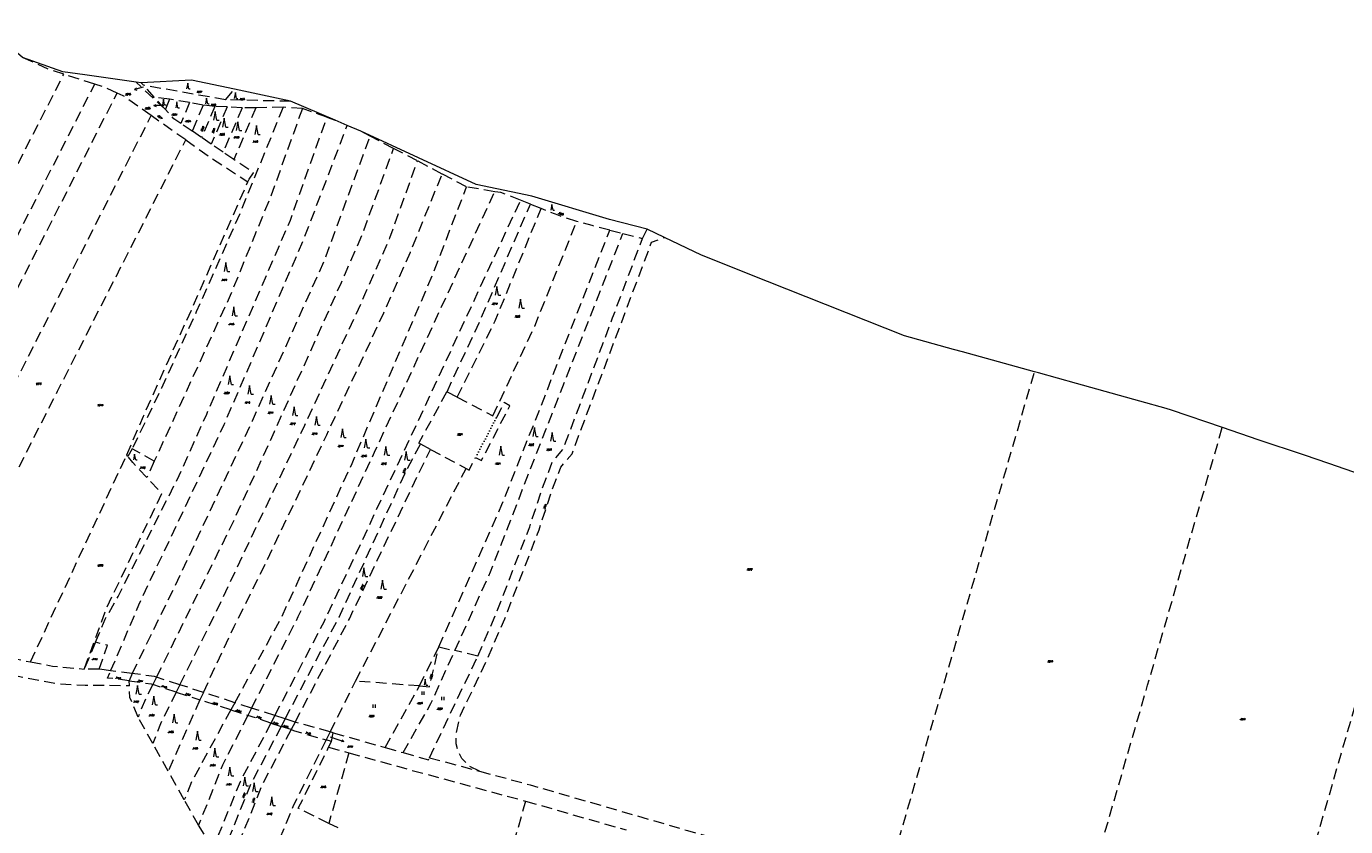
# Model space of a CAD drawing. Header units: metres. Extents: x -626722 to -621116, y -1178216 to -1174550.
# Tile 74 of 86: x -624822 to -624220, y -1175440 to -1175075. Entities that reach past the tile are written whole.
import ezdxf
from ezdxf.enums import TextEntityAlignment as Align

# ---------------------------------------------------------------- set-up
doc = ezdxf.new("R2010")
doc.units = ezdxf.units.M
doc.header["$MEASUREMENT"] = 0
doc.linetypes.add('DASHEDX2', pattern=[1.5, 1, -0.5])
doc.linetypes.add('DOT', pattern=[0.25, 0, -0.25])
for name, color, linetype, lineweight in [('8_kat_KN_Hranice katastrů', 200, 'FENCELINE1', 25), ('8_kat_KN_Hranice parcel', 200, 'DASHEDX2', 25), ('8_kat_KN_PČ popisy', 210, 'Continuous', 0), ('8_kat_KN_Slučkové čáry', 200, 'DOT', 25), ('8_kat_KN_Značky kultur', 7, 'Continuous', 0), ('8_kat_KN_Čísla parcel', 200, 'Continuous', 25)]:
    doc.layers.add(name, color=color, linetype=linetype, lineweight=lineweight)
doc.styles.add('Style-ITALICS', font='ITALICS.shx')
doc.linetypes.add('FENCELINE1', pattern='A,0.25,-0.1,[133,ltypeshp.shx,S=0.1,R=0,X=-0.1,Y=0],-0.1,1', length=1.45)

# ---------------------------------------------------------------- blocks, each defined once
blk = doc.blocks.new('1029_2')
at = {"layer": '8_kat_KN_PČ popisy', "color": 6, "linetype": 'Continuous', "lineweight": 0}
for p, q in [((0, 0), (2.84, -0.98)), ((2.84, -0.98), (1.73, -1.12)), ((2.84, -0.98), (2.05, -0.18))]:
    blk.add_line(p, q, dxfattribs=at)
blk = doc.blocks.new('1029_145')
at = {"layer": '8_kat_KN_PČ popisy', "color": 6, "linetype": 'Continuous', "lineweight": 0}
for p, q in [((-3, 0), (-2, 0.5)), ((0, 0), (-3, 0)), ((-3, 0), (-2, -0.5))]:
    blk.add_line(p, q, dxfattribs=at)
blk = doc.blocks.new('1029_163')
at = {"layer": '8_kat_KN_PČ popisy', "color": 6, "linetype": 'Continuous', "lineweight": 0}
for p, q in [((0, 0), (-2.91, -0.73)), ((-2.91, -0.73), (-2.06, 0)), ((-2.91, -0.73), (-1.82, -0.97))]:
    blk.add_line(p, q, dxfattribs=at)
blk = doc.blocks.new('3.08')
at = {"layer": '8_kat_KN_Značky kultur', "color": 7, "linetype": 'Continuous', "lineweight": 13}
for p, q in [((0, 4), (-0.75, 0)), ((0.75, 0), (0, 4)), ((0.75, 0), (1.75, 0))]:
    blk.add_line(p, q, dxfattribs=at)
blk = doc.blocks.new('3.06')
at = {"layer": '8_kat_KN_Značky kultur', "color": 7, "linetype": 'Continuous', "lineweight": 13}
for p, q in [((-0.51, 0), (-0.51, 1.5)), ((0.49, 0), (0.49, 1.5))]:
    blk.add_line(p, q, dxfattribs=at)
blk = doc.blocks.new('3.08_1')
at = {"layer": '8_kat_KN_Značky kultur', "color": 7, "linetype": 'Continuous', "lineweight": 13}
for p, q in [((0, 2.68), (-0.5, 0)), ((0.5, 0), (0, 2.68)), ((0.5, 0), (1.17, 0))]:
    blk.add_line(p, q, dxfattribs=at)

msp = doc.modelspace()

# ---------------------------------------------------------------- linework, layer by layer
at = {"layer": '8_kat_KN_Hranice katastrů', "lineweight": 13, "flags": 128}
msp.add_lwpolyline([(-625852.04, -1174626.53), (-626040.35, -1174699.9), (-626044.84, -1174701.65), (-626079.82, -1174732.74), (-626087.17, -1174724.59), (-626094.59, -1174716.36), (-626108.29, -1174725.86), (-626139.6, -1174663), (-626142.76, -1174651.47), (-626147.58, -1174633.84), (-626177.49, -1174657.65), (-626189.84, -1174646.23), (-626197.97, -1174638.7), (-626204.07, -1174633.06), (-626210.75, -1174626.88), (-626221.49, -1174616.94), (-626226.53, -1174612.28), (-626235.01, -1174604.43), (-626243.82, -1174596.28), (-626253.16, -1174587.64), (-626262.1, -1174579.36), (-626263.17, -1174578.37), (-626268.76, -1174573.2), (-626272.87, -1174569.4), (-626280.35, -1174562.48), (-626284.23, -1174558.89), (-626366.4, -1174553.29), (-626375.76, -1174552.65), (-626384.06, -1174552.09), (-626393.5, -1174551.44), (-626402.5, -1174550.83), (-626410.43, -1174550.29), (-626456.76, -1174672.2), (-626471.93, -1174695.74), (-626482.81, -1174713.06), (-626484.56, -1174715.84), (-626487.17, -1174720), (-626488.89, -1174723.62), (-626502.09, -1174751.47), (-626516.03, -1174780.89), (-626528.59, -1174807.4), (-626550.57, -1174812.23), (-626562.79, -1174814.91), (-626576.86, -1174818.14), (-626580.35, -1174818.94), (-626645.6, -1174953.22), (-626653.03, -1174970.15), (-626684.55, -1175037.86), (-626686, -1175040.97), (-626687.55, -1175044.3), (-626631.84, -1175118.59), (-626630.36, -1175120.56), (-626625.88, -1175124.38), (-626622.8, -1175127), (-626620, -1175129.38), (-626609.13, -1175138.65), (-626600.28, -1175161.93), (-626597.68, -1175186.91), (-626579.19, -1175203.5), (-626599.8, -1175222.22), (-626600.81, -1175225.76), (-626601.9, -1175229.61), (-626605.75, -1175243.12), (-626640.34, -1175364.6), (-626651.76, -1175404.73), (-626653.94, -1175412.37), (-626665.96, -1175418.01), (-626676.58, -1175422.98), (-626699.62, -1175445.56), (-626716.99, -1175471.64), (-626721.57, -1175478.51), (-626718.08, -1175490.63), (-626689.37, -1175590.24), (-626688.95, -1175591.71), (-626681.58, -1175617.3), (-626680.38, -1175637.27), (-626679.64, -1175649.67), (-626676.23, -1175706.44), (-626671.98, -1175777.17), (-626668.1, -1175841.75), (-626664.26, -1175877.5), (-626656.46, -1175949.97), (-626693.18, -1175993.2), (-626689.21, -1176029.64), (-626687.52, -1176031.68), (-626686.33, -1176033.12), (-626684.94, -1176034.8), (-626683.79, -1176036.18), (-626614, -1176120.42), (-626602.4, -1176130.73), (-626593.12, -1176137.86), (-626584.96, -1176144.14), (-626547.27, -1176144.38), (-626533.77, -1176144.46), (-626504.81, -1176143.65), (-626406.93, -1176152.31), (-626409.37, -1176159.67), (-626415.14, -1176177.06), (-626421.53, -1176196.31), (-626431.16, -1176225.32), (-626419.99, -1176232.13), (-626407.48, -1176241.56), (-626403.01, -1176244.94), (-626392.15, -1176253.13), (-626383.56, -1176259.6), (-626365.29, -1176273.38), (-626360.83, -1176275.9), (-626330.82, -1176292.85), (-626328.3, -1176294.69), (-626325.4, -1176296.82), (-626321.02, -1176300.02), (-626320.14, -1176301.38), (-626309.08, -1176318.54), (-626303.56, -1176327.1), (-626275.19, -1176343.14), (-626230.13, -1176368.62), (-626220.88, -1176362.84), (-626205.06, -1176368.5), (-626197.34, -1176371.41), (-626193.44, -1176372.88), (-626183.79, -1176376.53), (-626174.84, -1176382.62), (-626170.14, -1176387.02), (-626162.46, -1176394.2), (-626143.33, -1176415.21), (-626136.56, -1176422.64), (-626124.57, -1176443.84), (-626101.66, -1176469.79), (-626095.62, -1176476.63), (-626092.92, -1176473.71), (-626091.09, -1176475.08), (-626067.85, -1176492.43), (-626063.21, -1176495.9), (-626032.24, -1176523.03), (-626014.15, -1176529.78), (-626012.39, -1176529.73), (-625959.45, -1176528.25), (-625951.98, -1176531.09), (-625931.5, -1176538.9), (-625906.21, -1176553.11), (-625904.25, -1176554.21), (-625893.59, -1176557.55), (-625863.9, -1176576.76), (-625847.42, -1176579.14), (-625797.53, -1176586.33), (-625790.2, -1176587.39), (-625782.61, -1176588.48), (-625767.55, -1176590.66), (-625757.66, -1176592.09), (-625749.89, -1176593.21), (-625740.01, -1176594.64), (-625731.85, -1176595.81), (-625724.25, -1176596.91), (-625659.61, -1176606.23), (-625600.82, -1176614.71), (-625580.89, -1176617.58), (-625566.09, -1176619.72), (-625500.04, -1176629.25), (-625441.67, -1176637.67), (-625428.63, -1176639.55), (-625419.79, -1176635.78), (-625390.47, -1176623.27), (-625379.99, -1176631.32), (-625377.22, -1176633.45), (-625374.21, -1176639.52), (-625372.83, -1176641.65), (-625355.33, -1176677.54), (-625334.79, -1176715.1), (-625291.65, -1176758.17), (-625291.16, -1176758.66), (-625296.47, -1176769.25), (-625299.22, -1176774.94), (-625302.88, -1176782.5), (-625305.03, -1176793.68), (-625310.51, -1176822.23), (-625312.64, -1176833.29), (-625314.29, -1176841.87), (-625286.37, -1176852.42), (-625282.23, -1176853.99), (-625278.44, -1176855.42), (-625271.46, -1176858.07), (-625265.75, -1176860.23), (-625257.66, -1176863.28), (-625251.67, -1176865.54), (-625243.64, -1176868.58), (-625239.69, -1176870.07), (-625235.92, -1176871.5), (-625233, -1176872.61), (-625230.97, -1176873.37), (-625228.83, -1176874.18), (-625225.65, -1176875.39), (-625220.76, -1176877.24), (-625213.57, -1176879.95), (-625208.53, -1176881.86), (-625207.5, -1176882.25), (-625203.79, -1176882.99), (-625200.71, -1176883.61), (-625196.76, -1176884.4), (-625194.16, -1176884.91), (-625188.65, -1176886.01), (-625185.69, -1176886.6), (-625181.13, -1176887.52), (-625178.38, -1176888.07), (-625173.33, -1176889.07), (-625169.8, -1176889.78), (-625166.58, -1176890.42), (-625161.66, -1176891.41), (-625157.37, -1176892.26), (-625150.47, -1176893.64), (-625143.76, -1176894.98), (-625140.44, -1176895.65), (-625128.3, -1176894.51), (-625120.25, -1176893.76), (-625112.59, -1176893.04), (-625102.63, -1176892.11), (-625090.44, -1176890.97), (-625063.86, -1176897.07), (-625035.95, -1176903.47), (-625022.31, -1176906.6), (-625009.45, -1176909.55), (-624998.78, -1176912), (-624995.3, -1176912.8), (-625007.88, -1176967.15), (-625008.17, -1176968.39), (-625009.14, -1176972.57), (-624986.76, -1176980.28), (-624913.21, -1176997.19), (-624884.87, -1176999.81), (-624883.16, -1177024.84), (-624861.48, -1177028.76), (-624846.56, -1177030.78), (-624834.36, -1177032.44), (-624809.84, -1177029.18), (-624805.18, -1177026.79), (-624782.47, -1177015.11), (-624767.57, -1177010.58), (-624734.91, -1177007.55), (-624731.97, -1177006.52), (-624717.58, -1177001.48), (-624709.41, -1176998.62), (-624707.93, -1176998.1), (-624705.65, -1177001.63), (-624697.38, -1177014.35), (-624692.91, -1177021.23), (-624654.81, -1177110.04), (-624637.1, -1177114.08), (-624623.6, -1177117.16), (-624609.33, -1177120.42), (-624593.82, -1177123.95), (-624579.56, -1177127.21), (-624568.19, -1177129.8), (-624562.55, -1177131.09), (-624558.15, -1177132.09), (-624531.5, -1177138.17), (-624463.75, -1177155.33), (-624456.48, -1177157.17), (-624450.44, -1177158.7), (-624438.33, -1177161.77), (-624430.47, -1177163.76), (-624417.85, -1177166.96), (-624365.74, -1177180.16), (-624315.56, -1177192.88), (-624293.21, -1177198.54), (-624291.46, -1177198.98), (-624269.71, -1177204.49), (-624219.52, -1177217.21), (-624177.44, -1177227.71), (-624170.59, -1177229.04), (-624164.77, -1177230.17), (-624163.84, -1177230.35), (-624137.63, -1177236.06), (-624135.98, -1177236.43), (-624134.62, -1177236.74), (-624128.76, -1177238.06), (-624126.05, -1177238.67), (-624075.58, -1177277.81), (-624010.92, -1177327.96), (-623980.59, -1177351.48), (-623963.9, -1177364.42), (-623961.95, -1177365.93), (-623960.02, -1177367.43), (-623958.36, -1177368.72), (-623957.21, -1177370.73), (-623956.24, -1177372.43), (-623953.07, -1177377.97), (-623944.01, -1177379.83), (-623941.71, -1177380.3), (-623930.34, -1177382.63), (-623795.45, -1177410.26), (-623737.18, -1177422.2), (-623726.41, -1177424.41), (-623719.17, -1177425.89), (-623704.71, -1177428.85), (-623697.74, -1177430.28), (-623691.6, -1177431.54), (-623685.53, -1177432.78), (-623679.04, -1177434.11), (-623672.5, -1177435.45), (-623665.66, -1177436.85), (-623659.17, -1177438.18), (-623646.49, -1177440.78), (-623640.87, -1177441.93), (-623625.74, -1177445.03), (-623626.14, -1177447.49), (-623626.46, -1177449.46), (-623626.86, -1177451.92), (-623622.56, -1177452.81), (-623615.96, -1177454.18), (-623608.24, -1177455.78), (-623597.23, -1177458.06), (-623571.65, -1177463.35), (-623563.33, -1177465.08), (-623553.82, -1177467.05), (-623537.12, -1177470.5), (-623519.98, -1177474.05), (-623513.98, -1177475.3), (-623460.27, -1177486.42), (-623461.13, -1177491.34), (-623461.71, -1177494.67), (-623465.49, -1177516.45), (-623482.16, -1177612.45), (-623502.72, -1177730.81), (-623503.88, -1177737.5), (-623504.31, -1177740.18), (-623504.62, -1177742.13), (-623505.08, -1177745.05), (-623502.72, -1177745.5), (-623480.65, -1177750.11), (-623468.69, -1177752.61), (-623434.69, -1177759.71), (-623431.3, -1177760.42), (-623411.88, -1177764.48), (-623403.24, -1177766.28), (-623401.25, -1177766.7), (-623399.85, -1177766.95), (-623395.04, -1177767.79), (-623375.45, -1177771.24), (-623371.57, -1177787.88), (-623369.81, -1177795.42), (-623345.41, -1177899.96), (-623331.38, -1177960.09), (-623330.3, -1177964.72), (-623330.16, -1177965.32), (-623330.71, -1177967.86), (-623332.08, -1177974.23), (-623332.26, -1177975.07), (-623332.78, -1177977.46), (-623328.58, -1177978.24), (-623313.3, -1177981.08), (-623287.47, -1177990.63), (-623264.45, -1178002.83), (-623261.29, -1178004.34), (-623253.54, -1178008.05), (-623242.61, -1178013.28), (-623237.92, -1178015.52), (-623150.45, -1178060.72), (-623147.34, -1178062.33), (-623102, -1178085.75), (-622964.39, -1178156.68), (-622922.17, -1178178.6), (-622878.91, -1178194.83), (-622877.34, -1178195.42), (-622828.97, -1178211.5), (-622812.21, -1178214.98), (-622808.58, -1178215.73), (-622807.82, -1178215.61), (-622800.1, -1178214.37), (-622795.23, -1178213.6), (-622785.8, -1178212.09), (-622780.44, -1178209.44), (-622760.13, -1178199.4), (-622723.64, -1178181.35), (-622714.31, -1178176.74), (-622708.27, -1178172.83), (-622705.71, -1178171.18), (-622702.81, -1178169.3), (-622702.1, -1178168.84), (-622677.92, -1178156.68), (-622670.5, -1178153.51), (-622651.49, -1178145.38), (-622643.54, -1178141.98), (-622605.79, -1178132), (-622576.29, -1178124.2), (-622492.96, -1178103.84), (-622482.49, -1178101.28), (-622477.67, -1178100.1), (-622469.7, -1178098.15), (-622457.02, -1178095.06), (-622449.88, -1178093.31), (-622443.45, -1178091.74), (-622433.61, -1178089.33), (-622431.06, -1178088.71), (-622423.14, -1178086.72), (-622412.11, -1178083.94), (-622405.93, -1178082.38), (-622400.06, -1178080.91), (-622395.05, -1178079.64), (-622391.18, -1178078.67), (-622356.2, -1178069.86), (-622351.1, -1178068.58), (-622340.21, -1178065.84), (-622334.46, -1178064.39), (-622329.5, -1178063.14), (-622318.7, -1178060.42), (-622308.12, -1178057.76), (-622297.43, -1178055.06), (-622287.34, -1178052.52), (-622279.56, -1178050.56), (-622235.46, -1178039.46), (-622232.64, -1178038.76), (-622199.97, -1178030.63), (-622087.18, -1178002.56), (-622085.85, -1178002.23), (-622081.88, -1178001.34), (-622080.97, -1177998.22), (-622078.95, -1177991.33), (-622078.18, -1177988.69), (-622074.87, -1177975.28), (-622073.81, -1177970.98), (-622059.95, -1177914.89), (-622055.85, -1177875.6), (-622054.42, -1177858.33), (-622038.55, -1177798.48), (-622036.99, -1177789.81), (-622068.8, -1177779.38), (-622087.72, -1177773.17), (-622109.7, -1177760.45), (-622118.17, -1177755.55), (-622120.26, -1177752.94), (-622152.52, -1177712.6), (-622181.7, -1177693.4), (-622264.99, -1177665.15), (-622291.95, -1177659), (-622360.46, -1177643.93), (-622367.2, -1177642.45), (-622378.61, -1177636.84), (-622423.28, -1177605.81), (-622461.58, -1177568.64), (-622484.26, -1177552.66), (-622597.41, -1177527.71), (-622635.3, -1177509), (-622658.05, -1177502.91), (-622725.11, -1177494.82), (-622731.43, -1177491.33), (-622738.6, -1177487.37), (-622741.35, -1177485.85), (-622747.51, -1177487.23), (-622781.03, -1177494.72), (-622781.56, -1177493.2), (-622782.07, -1177491.71), (-622783.44, -1177487.73), (-622784.4, -1177484.95), (-622786.68, -1177477.63), (-622768.07, -1177471.87), (-622726.08, -1177458.86), (-622708.4, -1177453.39), (-622702.77, -1177451.64), (-622684.6, -1177446.02), (-622568.57, -1177410.08), (-622555.54, -1177406.23), (-622562.78, -1177372.51), (-622566.79, -1177361.45), (-622570.17, -1177352.12), (-622575.79, -1177336.61), (-622578.15, -1177330.14), (-622579.7, -1177325.87), (-622592.9, -1177289.64), (-622595.15, -1177283.48), (-622599.08, -1177272.69), (-622598.15, -1177272.02), (-622596.62, -1177270.91), (-622590.17, -1177266.25), (-622587.06, -1177264.01), (-622567.07, -1177274.84), (-622530.66, -1177265.46), (-622512.42, -1177244.02), (-622499.95, -1177220.44), (-622498.04, -1177199.81), (-622497.43, -1177193.25), (-622513.53, -1177163.74), (-622536.86, -1177114.27), (-622538.02, -1177097.04), (-622544.27, -1177004.46), (-622545.01, -1176993.53), (-622545.28, -1176989.54), (-622525.81, -1176919.76), (-622519.47, -1176904.57), (-622516.52, -1176895.56), (-622512.57, -1176883.51), (-622497.26, -1176836.75), (-622496.44, -1176835.36), (-622470.35, -1176791.24), (-622470.21, -1176791), (-622467.4, -1176786.25), (-622434.65, -1176761.78), (-622430.98, -1176756.2), (-622417.74, -1176736.1), (-622397.39, -1176663.53), (-622375.31, -1176618.82), (-622351.21, -1176606.81), (-622331.55, -1176584.66), (-622297.25, -1176515.77), (-622247.39, -1176461.84), (-622221.21, -1176441.78), (-622198.71, -1176431.48), (-622182.15, -1176419.39), (-622160.36, -1176419.51), (-622158.27, -1176422.4), (-622156.31, -1176425.09), (-622155.37, -1176426.4), (-622146.92, -1176438.05), (-622136.86, -1176442.9), (-622125.45, -1176444.04), (-622118.72, -1176444.71), (-622111.76, -1176445.4), (-622111.04, -1176445.47), (-622097.72, -1176446.8), (-622062.24, -1176442.63), (-622025.22, -1176458.05), (-622020.19, -1176461.21), (-622012.4, -1176466.11), (-622001.09, -1176475.06), (-621971.85, -1176491.46), (-621963.89, -1176495.93), (-621961.96, -1176497.01), (-621962.13, -1176493.44), (-621962.85, -1176477.76), (-621969.83, -1176473.02), (-621972.32, -1176471.33), (-621972.38, -1176471.28), (-621977.22, -1176468), (-621984.53, -1176463.03), (-621989.76, -1176459.47), (-622003.38, -1176443.22), (-622023.55, -1176435.19), (-622030.74, -1176432.32), (-622048.78, -1176426.57), (-622102.82, -1176409.35), (-622132.66, -1176383.61), (-622141.78, -1176379.09), (-622162.3, -1176368.94), (-622182.81, -1176358.78), (-622203.33, -1176348.62), (-622215.84, -1176342.43), (-622217.61, -1176341.55), (-622237.69, -1176347.6), (-622252.54, -1176347.82), (-622264.51, -1176347.99), (-622271.49, -1176348.1), (-622278.66, -1176348.2), (-622303.55, -1176348.57), (-622307.74, -1176348.24), (-622313.05, -1176347.82), (-622509.65, -1176332.31), (-622522.44, -1176331.3), (-622523.47, -1176328.33), (-622525.73, -1176321.86), (-622526.91, -1176318.45), (-622529.58, -1176310.79), (-622538.84, -1176284.24), (-622573.66, -1176272.8), (-622575.07, -1176272.35), (-622602.72, -1176263.46), (-622652.9, -1176250.88), (-622661.13, -1176248.81), (-622667.67, -1176247.17), (-622668.41, -1176247.08), (-622670.8, -1176246.78), (-622673.67, -1176246.42), (-622674.5, -1176246.32), (-622692.64, -1176244.07), (-622696.28, -1176243.62), (-622700.57, -1176243.09), (-622707.85, -1176242.18), (-622716.13, -1176241.16), (-622723.9, -1176240.2), (-622731.95, -1176239.2), (-622732.34, -1176239.15), (-622739.58, -1176238.25), (-622746.64, -1176237.37), (-622749.55, -1176237.01), (-622733.65, -1176154.44), (-622700.54, -1175982.48), (-622700.36, -1175981.54), (-622699.67, -1175977.97), (-622698.92, -1175974.04), (-622698.34, -1175971.01), (-622687.88, -1175916.7), (-622660.91, -1175766.94), (-622654.83, -1175733.2), (-622640.45, -1175684.53), (-622638.82, -1175679.04), (-622638.47, -1175677.86), (-622636.01, -1175669.51), (-622640.99, -1175669.14), (-622659.28, -1175667.79), (-622679.29, -1175649.45), (-622710.67, -1175613.63), (-622736.93, -1175603.53), (-622780.89, -1175586.63), (-622817.66, -1175573.34), (-622850.41, -1175560.14), (-622858.52, -1175556.87), (-622865.8, -1175554.67), (-622894.55, -1175546.01), (-622923.33, -1175540.13), (-622924.99, -1175540.08), (-622938.18, -1175539.71), (-622986.92, -1175538.35), (-622996.3, -1175545.8), (-623004.02, -1175547.35), (-623009.54, -1175543.61), (-623024.77, -1175537.84), (-623039.52, -1175532.26), (-623088.53, -1175522.77), (-623098.46, -1175520.85), (-623183.64, -1175504.36), (-623188.06, -1175503.5), (-623213.91, -1175498.5), (-623314.42, -1175479.04), (-623334.39, -1175475.17), (-623358.28, -1175470.55), (-623367.67, -1175468.73), (-623403.57, -1175461.78), (-623407.64, -1175460.99), (-623451.72, -1175452.45), (-623471.52, -1175448.62), (-623476.63, -1175447.63), (-623503.08, -1175442.51), (-623545.94, -1175434.21), (-623571.62, -1175429.24), (-623574.73, -1175428.64), (-623582.71, -1175427.09), (-623584.32, -1175426.78), (-623593.92, -1175424.92), (-623598.69, -1175424), (-623621.54, -1175416.62), (-623641.26, -1175410.25), (-623645.3, -1175407.72), (-623651.85, -1175403.62), (-623661.11, -1175401.57), (-623677.99, -1175395.49), (-623716.17, -1175381.75), (-623821.31, -1175343.9), (-623822.78, -1175343.37), (-623826.37, -1175352.23), (-623838.09, -1175381.12), (-623839.41, -1175384.36), (-623842.48, -1175391.94), (-623844.76, -1175397.56), (-623848.71, -1175395.95), (-623853.6, -1175393.95), (-623864.51, -1175389.49), (-623877.04, -1175384.37), (-623899.48, -1175375.2), (-623913.17, -1175369.61), (-623921.39, -1175366.25), (-623931.98, -1175361.92), (-623943.52, -1175357.2), (-623947.18, -1175355.71), (-623952.99, -1175353.34), (-623965.84, -1175349.08), (-623972.42, -1175346.9), (-623984.43, -1175342.92), (-623992.28, -1175340.32), (-624017.35, -1175332.01), (-624032.51, -1175326.98), (-624046.92, -1175322.21), (-624061.99, -1175317.21), (-624073.47, -1175313.41), (-624076.66, -1175312.35), (-624087.61, -1175308.71), (-624091.33, -1175307.48), (-624101.34, -1175304.17), (-624106.82, -1175302.35), (-624113.5, -1175301.17), (-624118.24, -1175300.33), (-624129.53, -1175298.33), (-624133.89, -1175297.56), (-624151.02, -1175294.53), (-624151.52, -1175294.44), (-624172.03, -1175290.81), (-624186.19, -1175288.3), (-624187.09, -1175288), (-624194.53, -1175285.47), (-624198.59, -1175284.09), (-624205.73, -1175281.67), (-624212.31, -1175279.43), (-624227.17, -1175274.38), (-624238.4, -1175270.57), (-624259.44, -1175263.43), (-624275.87, -1175257.85), (-624299.08, -1175249.97), (-624301.46, -1175249.16), (-624313.52, -1175245.81), (-624342.41, -1175237.79), (-624359.84, -1175232.95), (-624361.68, -1175232.44), (-624394.55, -1175223.32), (-624398.65, -1175222.18), (-624421.01, -1175215.97), (-624483.58, -1175191.07), (-624513.75, -1175179.07), (-624530.67, -1175171), (-624538.61, -1175167.21), (-624555.74, -1175162.8), (-624591.3, -1175152.22), (-624616.6, -1175146.76), (-624669.36, -1175122.42), (-624675.53, -1175119.79), (-624681, -1175117.47), (-624701.37, -1175108.8), (-624727.01, -1175103.3), (-624746.71, -1175099.08), (-624769.57, -1175100.35), (-624771.98, -1175100.01), (-624795.35, -1175096.73), (-624805.39, -1175095.32), (-624823.86, -1175088.76), (-624829.6, -1175083.81), (-624841.52, -1175073.52), (-624857.12, -1175057.81), (-624863.3, -1175051.59), (-624869.83, -1175045.01), (-624876.29, -1175040.67), (-624892.64, -1175029.67), (-624937.61, -1174997.86), (-624939.04, -1175000.11), (-624941.81, -1175004.46), (-624944.6, -1175008.85), (-624963.63, -1175006.96), (-625019.59, -1175001.41), (-625073.91, -1174996.02), (-625074.39, -1174997.67), (-625096.23, -1175073.28), (-625183.77, -1175056.93), (-625265.34, -1175036.6), (-625288.39, -1175030.85), (-625293.16, -1175029.66), (-625299.12, -1175028.18), (-625337.06, -1175018.72), (-625388.84, -1175005.82), (-625464.8, -1174986.89), (-625495.36, -1174979.27), (-625512.53, -1174974.99), (-625543.08, -1174967.38), (-625574.39, -1174959.57), (-625576.76, -1174958.98), (-625579.4, -1174958.32), (-625579.67, -1174958.25), (-625587.62, -1174953.77), (-625615.29, -1174938.17), (-625639.27, -1174924.66), (-625651.18, -1174917.94), (-625659.41, -1174913.3), (-625667.61, -1174908.68), (-625687.09, -1174897.7), (-625697.09, -1174892.07), (-625701.5, -1174889.58), (-625704.92, -1174885.17), (-625711.81, -1174876.29), (-625717.7, -1174868.69), (-625719.42, -1174866.48), (-625721.06, -1174864.36), (-625724.39, -1174860.06), (-625726.69, -1174857.09), (-625729.25, -1174853.8), (-625730.41, -1174852.3), (-625731.76, -1174848.68), (-625734.18, -1174842.18), (-625737.88, -1174832.26), (-625738.58, -1174830.37), (-625740.44, -1174825.37), (-625742.03, -1174821.11), (-625747.34, -1174806.85), (-625757.52, -1174779.52), (-625765.58, -1174757.89), (-625771.8, -1174741.18), (-625780.24, -1174729.34), (-625789.62, -1174716.2), (-625798.16, -1174704.22), (-625803.67, -1174696.5), (-625809.22, -1174688.71), (-625810.19, -1174687.35), (-625811.75, -1174685.5), (-625813.79, -1174683.1), (-625814.16, -1174682.55), (-625828.4, -1174661.5), (-625830.3, -1174658.68), (-625833.25, -1174654.32), (-625833.44, -1174654.04), (-625841.42, -1174642.24), (-625842.46, -1174640.7), (-625852.04, -1174626.53)], close=True, dxfattribs=at)
at = {"layer": '8_kat_KN_Hranice parcel', "lineweight": 13, "ltscale": 5}
for p, q in [((-624790.86, -1175100.98), (-624804.99, -1175096.41)), ((-624758.61, -1175112.46), (-624771.98, -1175100.01)), ((-624768.55, -1175101.48), (-624769.57, -1175100.35)), ((-624731.1, -1175108.12), (-624768.55, -1175101.48)), ((-624763.53, -1175107.02), (-624768.55, -1175101.48)), ((-624731.1, -1175108.12), (-624727.01, -1175103.3)), ((-624756.77, -1175107.78), (-624763.53, -1175107.02)), ((-624758.61, -1175112.46), (-624763.53, -1175107.02)), ((-624756.77, -1175107.78), (-624758.61, -1175112.46)), ((-624747.54, -1175109.36), (-624756.77, -1175107.78)), ((-624747.54, -1175109.36), (-624751.5, -1175118.95)), ((-624741.31, -1175110.56), (-624747.54, -1175109.36)), ((-624741.31, -1175110.56), (-624746.36, -1175122.44)), ((-624735.95, -1175111.15), (-624741.31, -1175110.56)), ((-624701.37, -1175108.8), (-624731.1, -1175108.12)), ((-624749.3, -1175126.48), (-624765.06, -1175115.32)), ((-624735.95, -1175111.15), (-624742.11, -1175125.33)), ((-624730.37, -1175111.35), (-624737.63, -1175128.37)), ((-624730.37, -1175111.35), (-624735.95, -1175111.15)), ((-624723.5, -1175111.75), (-624732.19, -1175132.06)), ((-624723.5, -1175111.75), (-624730.37, -1175111.35)), ((-624717.27, -1175111.75), (-624727.28, -1175135.39)), ((-624717.27, -1175111.75), (-624723.5, -1175111.75)), ((-624704.82, -1175111.55), (-624717.27, -1175111.75)), ((-624696.02, -1175112.15), (-624704.82, -1175111.55)), ((-624684.84, -1175116.11), (-624696.02, -1175112.15)), ((-624684.84, -1175116.11), (-624681, -1175117.47)), ((-624746.36, -1175122.44), (-624751.5, -1175118.95)), ((-624742.11, -1175125.33), (-624746.36, -1175122.44)), ((-624665.04, -1175124.7), (-624669.36, -1175122.42)), ((-624737.63, -1175128.37), (-624742.11, -1175125.33)), ((-624732.19, -1175132.06), (-624737.63, -1175128.37)), ((-624654.34, -1175130.34), (-624665.04, -1175124.7)), ((-624727.28, -1175135.39), (-624732.19, -1175132.06)), ((-624643.49, -1175136.05), (-624654.34, -1175130.34)), ((-624632.15, -1175142.03), (-624643.49, -1175136.05)), ((-624621.03, -1175147.89), (-624632.15, -1175142.03)), ((-624608.15, -1175150.11), (-624621.03, -1175147.89)), ((-624591.88, -1175155.82), (-624596.36, -1175154.05)), ((-624587, -1175157.85), (-624591.88, -1175155.82)), ((-624555.59, -1175167.66), (-624549.67, -1175169.14)), ((-624549.67, -1175169.14), (-624540.68, -1175171.49)), ((-624540.68, -1175171.49), (-624538.61, -1175167.21)), ((-624629.96, -1175241.5), (-624625.26, -1175243.98)), ((-624625.26, -1175243.98), (-624609.03, -1175252.57)), ((-624637.49, -1175267.87), (-624642.08, -1175265.4)), ((-624820.16, -1175364.96), (-624776.24, -1175270.4)), ((-624775.68, -1175271.1), (-624776.24, -1175270.4)), ((-624773.75, -1175267.62), (-624775.68, -1175271.1)), ((-624763.63, -1175273.3), (-624773.75, -1175267.62)), ((-624763.63, -1175273.3), (-624767.07, -1175280.71)), ((-624637.49, -1175267.87), (-624621.27, -1175276.58)), ((-624866.26, -1175356), (-624820.16, -1175364.96)), ((-624790.5, -1175356.04), (-624795.53, -1175367.97)), ((-624642.58, -1175375.98), (-624633.67, -1175358.07)), ((-624638, -1175408.77), (-624615.92, -1175362.35)), ((-624633.67, -1175358.07), (-624626.39, -1175359.83)), ((-624615.92, -1175362.35), (-624626.39, -1175359.83)), ((-624795.64, -1175368.27), (-624795.53, -1175367.97)), ((-624788.79, -1175368.34), (-624795.64, -1175368.27)), ((-624783.57, -1175369.03), (-624788.79, -1175368.34)), ((-624773.73, -1175370.32), (-624783.57, -1175369.03)), ((-624773.73, -1175370.32), (-624775.13, -1175373.57)), ((-624775.04, -1175375.73), (-624775.13, -1175373.57)), ((-624762.59, -1175371.97), (-624764.31, -1175375.31)), ((-624753.63, -1175378.79), (-624764.31, -1175375.31)), ((-624751.96, -1175375.43), (-624762.59, -1175371.97)), ((-624751.96, -1175375.43), (-624753.63, -1175378.79)), ((-624741.23, -1175378.93), (-624751.96, -1175375.43)), ((-624683.31, -1175396.98), (-624671.71, -1175373.76)), ((-624642.58, -1175375.98), (-624671.71, -1175373.76)), ((-624658.19, -1175404.12), (-624642.58, -1175375.98)), ((-624753.63, -1175378.79), (-624742.78, -1175382.32)), ((-624741.23, -1175378.93), (-624742.78, -1175382.32)), ((-624726.86, -1175383.62), (-624741.23, -1175378.93)), ((-624742.78, -1175382.32), (-624757.24, -1175414.9)), ((-624728.67, -1175386.92), (-624742.78, -1175382.32)), ((-624726.86, -1175383.62), (-624728.67, -1175386.92)), ((-624728.67, -1175386.92), (-624720.91, -1175389.45)), ((-624719.2, -1175386.11), (-624726.86, -1175383.62)), ((-624719.2, -1175386.11), (-624720.91, -1175389.45)), ((-624708.58, -1175389.53), (-624719.2, -1175386.11)), ((-624764.25, -1175402.33), (-624771.02, -1175390.19)), ((-624710.36, -1175392.92), (-624720.91, -1175389.45)), ((-624708.58, -1175389.53), (-624710.36, -1175392.92)), ((-624710.36, -1175392.92), (-624705.69, -1175394.46)), ((-624703.88, -1175391.05), (-624708.58, -1175389.53)), ((-624703.88, -1175391.05), (-624705.69, -1175394.46)), ((-624699.36, -1175392.51), (-624703.88, -1175391.05)), ((-624699.36, -1175392.51), (-624701.17, -1175395.95)), ((-624701.17, -1175395.95), (-624705.69, -1175394.46)), ((-624683.31, -1175396.98), (-624685.15, -1175400.66)), ((-624681.91, -1175397.37), (-624683.31, -1175396.98)), ((-624682.71, -1175401.37), (-624681.91, -1175397.37)), ((-624681.91, -1175397.37), (-624658.19, -1175404.12)), ((-624757.24, -1175414.9), (-624764.25, -1175402.33)), ((-624682.71, -1175401.37), (-624685.15, -1175400.66)), ((-624684.01, -1175403.98), (-624682.71, -1175401.37)), ((-624684.01, -1175403.98), (-624674.78, -1175406.53)), ((-624658.19, -1175404.12), (-624650.02, -1175406.44)), ((-624674.78, -1175406.53), (-624683.97, -1175438.76)), ((-624638, -1175408.77), (-624615.08, -1175414.95)), ((-624749.95, -1175427.98), (-624757.24, -1175414.9)), ((-624743.44, -1175439.65), (-624749.95, -1175427.98)), ((-624594.07, -1175428.59), (-624617.93, -1175512.22)), ((-624594.07, -1175428.59), (-624548.2, -1175441.76)), ((-624736.81, -1175450.05), (-624743.44, -1175439.65)), ((-624679.7, -1175440.88), (-624683.97, -1175438.76))]:
    msp.add_line(p, q, dxfattribs=at)
at = {"layer": '8_kat_KN_Hranice parcel', "lineweight": 13, "ltscale": 5, "flags": 128}
for points in [[(-624804.99, -1175096.41), (-624811.93, -1175094.16), (-624823.86, -1175088.76)], [(-624927.95, -1175337.71), (-624866.47, -1175217.06), (-624804.99, -1175096.41)], [(-624915.26, -1175345.11), (-624853.06, -1175223.05), (-624790.86, -1175100.98)], [(-624780.62, -1175105.04), (-624786.91, -1175102.26), (-624790.86, -1175100.98)], [(-624904.52, -1175348.19), (-624842.57, -1175226.62), (-624780.62, -1175105.04)], [(-624765.06, -1175115.32), (-624777.88, -1175106.25), (-624780.62, -1175105.04)], [(-624885.77, -1175352.21), (-624825.42, -1175233.76), (-624765.06, -1175115.32)], [(-624790.5, -1175356.04), (-624786.02, -1175345.38), (-624780.19, -1175335.17), (-624752.29, -1175279.82), (-624739.71, -1175251.73), (-624701.51, -1175163.19), (-624684.84, -1175116.11)], [(-624704.82, -1175111.55), (-624724.53, -1175159.92), (-624744.47, -1175205.04), (-624760.41, -1175239.95), (-624773.75, -1175267.62)], [(-624696.02, -1175112.15), (-624710.44, -1175152.14), (-624728.98, -1175197.52), (-624763.63, -1175273.3)], [(-624751.5, -1175118.95), (-624754.7, -1175116.78), (-624758.61, -1175112.46)], [(-624783.57, -1175369.03), (-624778.35, -1175357.02), (-624770.68, -1175338.86), (-624731.74, -1175256.55), (-624695.08, -1175171.15), (-624675.53, -1175119.79)], [(-624866.26, -1175356), (-624807.78, -1175241.24), (-624749.3, -1175126.48)], [(-624773.73, -1175370.32), (-624754.74, -1175331.48), (-624718.86, -1175254.85), (-624686.19, -1175182.15), (-624665.04, -1175124.7)], [(-624749.3, -1175126.48), (-624739.02, -1175133.75), (-624720.85, -1175145.58)], [(-624762.59, -1175371.97), (-624727.75, -1175301.39), (-624708.74, -1175259.67), (-624678.19, -1175191.58), (-624676.67, -1175188.04), (-624668.57, -1175169.42), (-624654.34, -1175130.34)], [(-624751.96, -1175375.43), (-624736.03, -1175343.4), (-624694.94, -1175256.84), (-624668.9, -1175200.49), (-624667.42, -1175197.06), (-624656, -1175171.13), (-624643.49, -1175136.05)], [(-624720.85, -1175145.58), (-624720.34, -1175144.43), (-624718.3, -1175141.49), (-624727.28, -1175135.39)], [(-624776.24, -1175270.4), (-624768.61, -1175252.63), (-624746.72, -1175204.19), (-624720.85, -1175145.58)], [(-624741.23, -1175378.93), (-624727.14, -1175348.79), (-624713.32, -1175321.03), (-624684.86, -1175261.15), (-624658.8, -1175205.45), (-624646.71, -1175177.77), (-624632.15, -1175142.03)], [(-624726.86, -1175383.62), (-624705.44, -1175344.49), (-624673.34, -1175274.25), (-624635.98, -1175186.83), (-624621.03, -1175147.89)], [(-624719.2, -1175386.11), (-624697.88, -1175344.27), (-624662.57, -1175268.1), (-624635.68, -1175209.75), (-624608.15, -1175150.11)], [(-624596.36, -1175154.05), (-624605.39, -1175150.5), (-624608.15, -1175150.11)], [(-624708.58, -1175389.53), (-624685.95, -1175346.39), (-624640.14, -1175248.49), (-624596.36, -1175154.05)], [(-624629.96, -1175241.5), (-624614.17, -1175207.56), (-624591.88, -1175155.82)], [(-624625.26, -1175243.98), (-624607.91, -1175209.07), (-624587, -1175157.85)], [(-624570.72, -1175163.76), (-624579.25, -1175160.89), (-624587, -1175157.85)], [(-624609.03, -1175252.57), (-624589.88, -1175211.5), (-624570.72, -1175163.76)], [(-624555.59, -1175167.66), (-624563.73, -1175165.62), (-624570.72, -1175163.76)], [(-624633.67, -1175358.07), (-624604.92, -1175293.1), (-624589.57, -1175254.48), (-624555.59, -1175167.66)], [(-624626.39, -1175359.83), (-624610.07, -1175323.75), (-624584.97, -1175259.24), (-624549.67, -1175169.14)], [(-624615.08, -1175414.95), (-624619.66, -1175412.75), (-624623.26, -1175409.12), (-624624.98, -1175405.34), (-624625.74, -1175402.36), (-624625.74, -1175397.87), (-624623.8, -1175389.39), (-624611.86, -1175364.28), (-624603.63, -1175345.35), (-624587.92, -1175304.64), (-624582.27, -1175287.29), (-624577.94, -1175275.94), (-624572.87, -1175269.85), (-624536.52, -1175173.22), (-624530.67, -1175171)], [(-624615.92, -1175362.35), (-624607.83, -1175343.73), (-624592.2, -1175303.24), (-624586.51, -1175285.79), (-624581.88, -1175273.64), (-624576.8, -1175267.52), (-624554.31, -1175207.75), (-624540.68, -1175171.49)], [(-624430.03, -1175468.28), (-624395.86, -1175350.36), (-624361.68, -1175232.44)], [(-624642.08, -1175265.4), (-624642.8, -1175265.01), (-624629.96, -1175241.5)], [(-624621.27, -1175276.58), (-624619.92, -1175277.31), (-624616.91, -1175271.55), (-624614.25, -1175272.93), (-624601.21, -1175247.93), (-624603.84, -1175246.47), (-624607.45, -1175253.4), (-624609.03, -1175252.57)], [(-624344.09, -1175493.24), (-624309.98, -1175375.55), (-624275.87, -1175257.85)], [(-624703.88, -1175391.05), (-624679.26, -1175344.51), (-624649, -1175278.55), (-624642.08, -1175265.4)], [(-624767.07, -1175280.71), (-624773.46, -1175273.88), (-624775.68, -1175271.1)], [(-624699.36, -1175392.51), (-624674.54, -1175345.3), (-624643.7, -1175280.6), (-624637.49, -1175267.87)], [(-624671.71, -1175373.76), (-624648.76, -1175329.64), (-624621.27, -1175276.58)], [(-624795.53, -1175367.97), (-624791.1, -1175355.9), (-624785.22, -1175339.85), (-624760.18, -1175288.08), (-624767.07, -1175280.71)], [(-624254.15, -1175519.38), (-624220.62, -1175403.69), (-624187.09, -1175288)], [(-624788.79, -1175368.34), (-624785.06, -1175357.32), (-624790.5, -1175356.04)], [(-624650.02, -1175406.44), (-624637.3, -1175383.98), (-624626.39, -1175359.83)], [(-624642.58, -1175375.98), (-624638, -1175376.33), (-624633.67, -1175358.07)], [(-624836.01, -1175369.51), (-624807.95, -1175374.97), (-624795.25, -1175375.57), (-624775.04, -1175375.73)], [(-624820.16, -1175364.96), (-624810.08, -1175366.92), (-624795.64, -1175368.27)], [(-624775.13, -1175373.57), (-624780.74, -1175372.75), (-624785.01, -1175372.35), (-624783.57, -1175369.03)], [(-624775.13, -1175373.57), (-624765.14, -1175375.04), (-624764.31, -1175375.31)], [(-624771.02, -1175390.19), (-624774.83, -1175381.19), (-624775.04, -1175375.73)], [(-624762.59, -1175371.97), (-624763.54, -1175371.66), (-624773.73, -1175370.32)], [(-624764.31, -1175375.31), (-624767.31, -1175381.14), (-624771.02, -1175390.19)], [(-624753.63, -1175378.79), (-624760.87, -1175393.35), (-624764.25, -1175402.33)], [(-624728.67, -1175386.92), (-624746.23, -1175419), (-624749.95, -1175427.98)], [(-624720.91, -1175389.45), (-624732.49, -1175412.17), (-624743.44, -1175439.65)], [(-624710.36, -1175392.92), (-624724.47, -1175419.81), (-624736.81, -1175450.05)], [(-624683.31, -1175396.98), (-624698.89, -1175392.66), (-624699.36, -1175392.51)], [(-624705.69, -1175394.46), (-624719.61, -1175420.79), (-624733.55, -1175455.15)], [(-624701.17, -1175395.95), (-624714.03, -1175420.4), (-624730.21, -1175460.4)], [(-624701.17, -1175395.95), (-624700.01, -1175396.33), (-624685.15, -1175400.66)], [(-624685.15, -1175400.66), (-624700.08, -1175430.53), (-624719.56, -1175477.09)], [(-624683.97, -1175438.76), (-624697.87, -1175431.85), (-624684.01, -1175403.98)], [(-624674.78, -1175406.53), (-624648.15, -1175413.92), (-624594.07, -1175428.59)], [(-624650.02, -1175406.44), (-624638.46, -1175409.73), (-624638, -1175408.77)], [(-624615.08, -1175414.95), (-624598.19, -1175419.47), (-624592, -1175421.17), (-624520.12, -1175442.02), (-624504.19, -1175446.63), (-624430.03, -1175468.28)]]:
    msp.add_lwpolyline(points, dxfattribs=at)
at = {"layer": '8_kat_KN_PČ popisy', "lineweight": 0}
for p, q in [((-624768.58, -1175102.4), (-624769.75, -1175102.69)), ((-624759.26, -1175110.73), (-624760.86, -1175110.72)), ((-624683.31, -1175399.29), (-624679.88, -1175400.44))]:
    msp.add_line(p, q, dxfattribs=at)
at = {"layer": '8_kat_KN_Slučkové čáry', "lineweight": 0, "ltscale": 5}
msp.add_line((-624607.45, -1175253.4), (-624616.91, -1175271.55), dxfattribs=at)

# ---------------------------------------------------------------- block references
at = {"layer": '8_kat_KN_PČ popisy', "lineweight": 0}
for name, p in [('1029_163', (-624769.75, -1175102.69)), ('1029_145', (-624760.86, -1175110.72)), ('1029_2', (-624679.88, -1175400.44))]:
    msp.add_blockref(name, p, dxfattribs=at)
at = {"layer": '8_kat_KN_Značky kultur', "lineweight": 13}
for name, p in [('3.08_1', (-624748.4, -1175103.14)), ('3.08_1', (-624726.61, -1175107.53)), ('3.08_1', (-624759.43, -1175110.48)), ('3.08_1', (-624753.37, -1175111.74)), ('3.08_1', (-624739.74, -1175110)), ('3.08', (-624735.81, -1175117.41)), ('3.08', (-624731.67, -1175120.56)), ('3.08', (-624725.43, -1175122.13)), ('3.08', (-624717.03, -1175123.93)), ('3.08_1', (-624582.02, -1175158.58)), ('3.08', (-624730.97, -1175186.51)), ('3.08', (-624607.15, -1175197.44)), ('3.08', (-624596.36, -1175203.26)), ('3.08', (-624727.39, -1175206.77)), ('3.08', (-624729.17, -1175238.22)), ('3.08', (-624720.14, -1175242.63)), ('3.08', (-624710.26, -1175247.24)), ('3.08', (-624699.83, -1175252.4)), ('3.08', (-624689.61, -1175256.85)), ('3.08', (-624677.73, -1175262.45)), ('3.08', (-624590.07, -1175261.92)), ('3.08', (-624581.98, -1175264.15)), ('3.08', (-624667.03, -1175267.14)), ('3.08', (-624657.88, -1175270.57)), ('3.08', (-624605.4, -1175270.47)), ('3.08_1', (-624772.61, -1175272.7)), ('3.08', (-624648.56, -1175272.83)), ('3.08', (-624667.88, -1175326.01)), ('3.08', (-624659.39, -1175331.7)), ('3.08', (-624771.28, -1175379.7)), ('3.08_1', (-624639.95, -1175375.62)), ('3.08', (-624763.86, -1175384.68)), ('3.06', (-624640.81, -1175380)), ('3.06', (-624631.81, -1175382.51)), ('3.06', (-624663.13, -1175385.94)), ('3.08', (-624754.57, -1175392.8)), ('3.08', (-624743.95, -1175400.69)), ('3.08', (-624735.93, -1175408.34)), ('3.08', (-624729.12, -1175417.11)), ('3.08', (-624722.35, -1175421.65)), ('3.08', (-624718, -1175424.27)), ('3.08', (-624710.04, -1175430.63))]:
    msp.add_blockref(name, p, dxfattribs=at)

# ---------------------------------------------------------------- texts
at = {"layer": '8_kat_KN_Čísla parcel', "lineweight": 0, "style": 'Style-ITALICS'}
for s, p in [('3207', (-624744.34, -1175104.84)), ('3206', (-624737.95, -1175110.83)), ('3208', (-624724.84, -1175108.16)), ('3204', (-624755.72, -1175115.17)), ('3203', (-624749.53, -1175118.22)), ('3200', (-624733.95, -1175124.26)), ('3199', (-624727.38, -1175125.62)), ('3198', (-624718.8, -1175127.56)), ('3197', (-624733.04, -1175190.78)), ('3219', (-624609.44, -1175201.67)), ('3220', (-624599.07, -1175207.43)), ('3195', (-624729.69, -1175210.98)), ('2676', (-624817.62, -1175238.22)), ('3209', (-624731.88, -1175242.44)), ('2679', (-624789.58, -1175248.04)), ('3210', (-624722.38, -1175246.82)), ('3211', (-624711.84, -1175251.43)), ('3212', (-624701.7, -1175256.47)), ('3213', (-624691.73, -1175261.01)), ('3221', (-624625.39, -1175261.33)), ('3214', (-624679.84, -1175266.69)), ('3226', (-624592.76, -1175266.07)), ('3215', (-624669.18, -1175271.22)), ('3230', (-624584.68, -1175268.32)), ('3196', (-624770.22, -1175276.58)), ('3216', (-624660.11, -1175274.74)), ('3224', (-624607.99, -1175274.67)), ('2680', (-624789.5, -1175321.25)), ('3232', (-624493, -1175323.04)), ('3222', (-624662.08, -1175335.86)), ('3194', (-624792.12, -1175364.07)), ('3233', (-624355.76, -1175365.03)), ('3192', (-624773.28, -1175383.49)), ('3228', (-624643.6, -1175384.18)), ('3229', (-624634.56, -1175386.71)), ('3189', (-624766.16, -1175389.71)), ('3223', (-624665.72, -1175390.09)), ('3234', (-624267.81, -1175391.51)), ('3188', (-624757.38, -1175397.41)), ('3185', (-624746.25, -1175404.88)), ('3184', (-624738.24, -1175412.61)), ('3181', (-624730.86, -1175421.35)), ('3375', (-624687.72, -1175422.5)), ('3176', (-624712.3, -1175434.83))]:
    msp.add_text(s, height=0.7, dxfattribs=at).set_placement(p)
for s, p in [('2678', (-624775.68, -1175105.92)), ('3205', (-624766.749, -1175112.36)), ('3174', (-624674.265, -1175404.09))]:
    msp.add_text(s, height=0.7, dxfattribs=at).set_placement(p, align=Align.CENTER)
for s, rotation, p in [('2677', 320, (-624762.186, -1175115.581)), ('3202', 66, (-624741.803, -1175122.675)), ('3201', 66, (-624736.753, -1175123.545)), ('3225', 340.999997, (-624579.216, -1175160.103)), ('3217', 65, (-624649.589, -1175278.959)), ('3231', 71, (-624585.286, -1175295.286)), ('3218', 64, (-624668.976, -1175332.132)), ('3193', 351.999997, (-624781.498, -1175372.501)), ('3191', 351.999997, (-624771.348, -1175373.871)), ('3190', 340.999997, (-624760.436, -1175376.273)), ('3227', 68.999997, (-624637.216, -1175373.024)), ('3187', 340.999997, (-624749.636, -1175379.783)), ('3186', 340.999997, (-624737.166, -1175383.963)), ('3183', 340.999997, (-624726.536, -1175387.323)), ('3182', 342, (-624717.262, -1175390.298)), ('3179', 342, (-624709.662, -1175392.958)), ('3178', 342, (-624705.032, -1175394.438)), ('3175', 344, (-624694.744, -1175397.577)), ('3180', 68, (-624722.871, -1175427.398)), ('3177', 68, (-624718.401, -1175429.618))]:
    msp.add_text(s, height=0.7, rotation=rotation, dxfattribs=at).set_placement(p)

doc.saveas('drawing.dxf')
